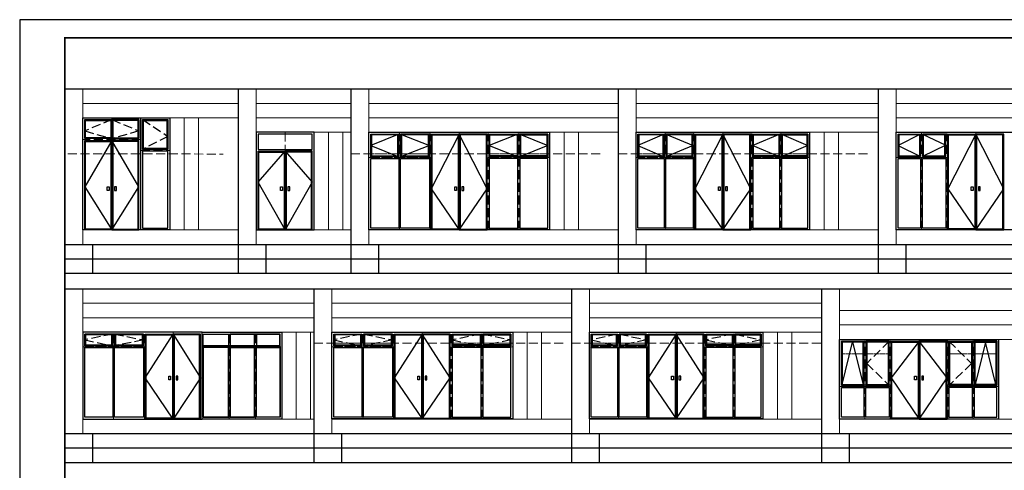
# Model space of a CAD drawing. Extents: x 447288 to 563800, y -194684 to 241749.
# Tile 57 of 91: x 459182 to 486425, y -99256 to -86794. Entities that reach past the tile are written whole.
import ezdxf

# ---------------------------------------------------------------- set-up
doc = ezdxf.new("R2010")
doc.units = 0
doc.header["$LTSCALE"] = 1000
doc.linetypes.add('__DASH', pattern=[0.35, 0.25, -0.1])
doc.linetypes.add('DASH', pattern=[0.35, 0.25, -0.1])
doc.layers.get('0').update_dxf_attribs({"lineweight": 20})
doc.layers.add('A-ASIS', color=115, linetype='DASH', lineweight=0, plot=False)
for name, color, linetype in [('A-ELEV-WIN1', 135, 'Continuous'), ('A-OVER', 7, 'Continuous'), ('PUB_TITLE', 4, 'Continuous')]:
    doc.layers.add(name, color=color, linetype=linetype)

# ---------------------------------------------------------------- blocks, each defined once
blk = doc.blocks.new('*U83')
at = {"layer": 'A-ASIS', "linetype": 'ByBlock'}
for p, q in [((500, 4600), (7124, 4600)), ((500, 4200), (7124, 4200)), ((500, 3800), (7124, 3800)), ((500, 1400), (7124, 1400))]:
    blk.add_line(p, q, dxfattribs=at)
for points in [[(500, 5000), (500, 1000)], [(5500, 3800), (5500, 1400)], [(5900, 3800), (5900, 1400)], [(6300, 3800), (6300, 1400)]]:
    blk.add_lwpolyline(points, dxfattribs=at)
at = {"layer": 'A-OVER'}
for p, q in [((0, 1000), (7124, 1000)), ((768, 1000), (768, 200)), ((0, 600), (7124, 600))]:
    blk.add_line(p, q, dxfattribs=at)
for points in [[(0, 5000), (7124, 5000)], [(0, 5000), (0, 200)], [(7124, 5000), (7124, 200)], [(0, 200), (7124, 200)]]:
    blk.add_lwpolyline(points, dxfattribs=at)
blk = doc.blocks.new('srtydrt')
at = {"layer": 'A-ASIS'}
for p, q in [((673299, 37379), (673299, 39779)), ((674099, 37379), (674099, 39779)), ((674899, 39779), (674899, 37379)), ((675699, 37379), (675699, 39779)), ((676499, 37379), (676499, 39779)), ((672499, 39379), (674099, 39379)), ((674099, 39379), (672499, 39379)), ((677299, 39379), (675699, 39379)), ((675699, 39379), (677299, 39379))]:
    blk.add_line(p, q, dxfattribs=at)
at = {"layer": 'A-ASIS', "color": 2, "linetype": '__DASH', "ltscale": 0.1}
for points in [[(672549, 39729), (673274, 39729), (673274, 39479), (672549, 39479)], [(673324, 39479), (674074, 39479), (674074, 39729), (673324, 39729)], [(675724, 39729), (676474, 39729), (676474, 39479), (675724, 39479)], [(676524, 39479), (677249, 39479), (677249, 39729), (676524, 39729)]]:
    blk.add_lwpolyline(points, close=True, dxfattribs=at)
at = {"layer": 'A-ELEV-WIN1'}
for points in [[(672499, 39779), (677299, 39779), (677299, 37379), (672499, 37379)], [(672549, 39729), (673274, 39729), (673274, 39404), (672549, 39404)], [(673249, 39704), (672574, 39704), (672574, 39429), (673249, 39429)], [(674074, 39729), (673324, 39729), (673324, 39404), (674074, 39404)], [(673349, 39429), (674049, 39429), (674049, 39704), (673349, 39704)], [(674124, 39729), (674899, 39729), (674899, 37379), (674124, 37379)], [(674149, 39704), (674874, 39704), (674874, 37404), (674149, 37404)], [(675674, 39729), (674899, 39729), (674899, 37379), (675674, 37379)], [(675649, 39704), (674924, 39704), (674924, 37404), (675649, 37404)], [(675724, 39729), (677249, 39729), (677249, 39404), (675724, 39404)], [(675724, 39729), (676474, 39729), (676474, 39404), (675724, 39404)], [(676449, 39429), (675749, 39429), (675749, 39704), (676449, 39704)], [(677249, 39729), (676524, 39729), (676524, 39404), (677249, 39404)], [(676549, 39704), (677224, 39704), (677224, 39429), (676549, 39429)], [(672549, 39354), (673274, 39354), (673274, 37429), (672549, 37429)], [(673324, 39354), (674074, 39354), (674074, 37429), (673324, 37429)], [(676474, 39354), (675724, 39354), (675724, 37429), (676474, 37429)], [(677249, 39354), (676524, 39354), (676524, 37429), (677249, 37429)], [(674774, 38566), (674824, 38566), (674824, 38466), (674774, 38466)], [(675024, 38566), (674974, 38566), (674974, 38466), (675024, 38466)]]:
    blk.add_lwpolyline(points, close=True, dxfattribs=at)
at = {"layer": 'A-ELEV-WIN1', "linetype": '__DASH'}
for points in [[(673274, 39729), (672549, 39566), (673274, 39404)], [(673324, 39729), (674074, 39566), (673324, 39404)], [(676474, 39729), (675724, 39566), (676474, 39404)], [(676524, 39729), (677249, 39566), (676524, 39404)]]:
    blk.add_lwpolyline(points, dxfattribs=at)
at = {"layer": 'A-ELEV-WIN1'}
blk.add_lwpolyline([(674899, 39729), (674124, 38516), (674899, 37379), (675674, 38516), (674899, 39729)], dxfattribs=at)
blk = doc.blocks.new('*U84')
at = {"layer": 'A-ASIS', "linetype": 'ByBlock'}
for p, q in [((500, 4600), (6920, 4600)), ((500, 4200), (6920, 4200)), ((500, 3800), (6920, 3800)), ((500, 1400), (6920, 1400))]:
    blk.add_line(p, q, dxfattribs=at)
for points in [[(500, 5000), (500, 1000)], [(5300, 3800), (5300, 1400)], [(5700, 3800), (5700, 1400)], [(6100, 3800), (6100, 1400)]]:
    blk.add_lwpolyline(points, dxfattribs=at)
at = {"layer": 'A-OVER'}
for p, q in [((0, 1000), (6920, 1000)), ((768, 1000), (768, 200)), ((0, 600), (6920, 600))]:
    blk.add_line(p, q, dxfattribs=at)
for points in [[(0, 5000), (6920, 5000)], [(0, 5000), (0, 200)], [(6920, 5000), (6920, 200)], [(0, 200), (6920, 200)]]:
    blk.add_lwpolyline(points, dxfattribs=at)
blk = doc.blocks.new('DFBDF')
at = {"layer": 'A-ASIS'}
for p, q in [((680799, 55734), (680799, 52634)), ((681599, 52634), (681599, 55734)), ((681599, 52634), (681599, 55734)), ((681599, 55134), (679999, 55134)), ((681599, 54835), (682399, 54835))]:
    blk.add_line(p, q, dxfattribs=at)
at = {"layer": 'A-ELEV-WIN1'}
for points in [[(679999, 55734), (682399, 55734), (682399, 52634), (681599, 52634), (681599, 52634), (679999, 52634), (679999, 52634), (679999, 52634)], [(680049, 55684), (681549, 55684), (681549, 55159), (680049, 55159)], [(680049, 55684), (680799, 55684), (680799, 55159), (680049, 55159)], [(680074, 55659), (680774, 55659), (680774, 55184), (680074, 55184)], [(680799, 55159), (681549, 55159), (681549, 55684), (680799, 55684)], [(680824, 55184), (681524, 55184), (681524, 55659), (680824, 55659)], [(681599, 55734), (682399, 55734), (682399, 52634), (681599, 52634)], [(681649, 55684), (682349, 55684), (682349, 54860), (681649, 54860)], [(681674, 55659), (682324, 55659), (682324, 54885), (681674, 54885)], [(680049, 55109), (680799, 55109), (680799, 52634), (680049, 52634)], [(680074, 55084), (680774, 55084), (680774, 52659), (680074, 52659)], [(681549, 55109), (680799, 55109), (680799, 52634), (681549, 52634)], [(681524, 55084), (680824, 55084), (680824, 52659), (681524, 52659)], [(682349, 54810), (681649, 54810), (681649, 52684), (682349, 52684)], [(680674, 53822), (680724, 53822), (680724, 53722), (680674, 53722)], [(680924, 53822), (680874, 53822), (680874, 53722), (680924, 53722)]]:
    blk.add_lwpolyline(points, close=True, dxfattribs=at)
at = {"layer": 'A-ELEV-WIN1', "linetype": '__DASH'}
for points in [[(680799, 55684), (680049, 55372), (680799, 55159)], [(680799, 55684), (681549, 55372), (680799, 55159)], [(681649, 55684), (682349, 55222), (681649, 54860)]]:
    blk.add_lwpolyline(points, dxfattribs=at)
at = {"layer": 'A-ELEV-WIN1'}
blk.add_lwpolyline([(680799, 55109), (680049, 53822), (680799, 52634), (681549, 53822), (680799, 55109)], dxfattribs=at)
at = {"layer": 'A-OVER'}
blk.add_lwpolyline([(679999, 55734), (682399, 55734), (682399, 52634), (682099, 52634), (682099, 52634), (680499, 52634), (680499, 52634), (679999, 52634)], close=True, dxfattribs=at)
blk = doc.blocks.new('*U89')
at = {"layer": 'A-ASIS', "linetype": 'ByBlock'}
for p, q in [((500, 5300), (4795, 5300)), ((500, 4900), (4795, 4900)), ((500, 4500), (4795, 4500)), ((500, 1400), (4795, 1400))]:
    blk.add_line(p, q, dxfattribs=at)
for points in [[(500, 5300), (500, 1000)], [(2900, 4500), (2900, 1400)], [(3300, 4500), (3300, 1400)], [(3700, 4500), (3700, 1400)]]:
    blk.add_lwpolyline(points, dxfattribs=at)
at = {"layer": 'A-OVER'}
for p, q in [((0, 1000), (4795, 1000)), ((768, 1000), (768, 200)), ((0, 600), (4795, 600))]:
    blk.add_line(p, q, dxfattribs=at)
for points in [[(0, 5300), (4795, 5300)], [(0, 5300), (0, 200)], [(4795, 5300), (4795, 200)], [(0, 200), (4795, 200)]]:
    blk.add_lwpolyline(points, dxfattribs=at)
blk = doc.blocks.new('DSFGAEW4EEEEE')
at = {"layer": 'A-ASIS'}
for p, q in [((673249, 37379), (673249, 39779)), ((674099, 37379), (674099, 39779)), ((674899, 39779), (674899, 37379)), ((675699, 37379), (675699, 39779)), ((676549, 37379), (676549, 39779)), ((672399, 39379), (674099, 39379)), ((674099, 39379), (672399, 39379)), ((677399, 39379), (675699, 39379)), ((675699, 39379), (677399, 39379))]:
    blk.add_line(p, q, dxfattribs=at)
at = {"layer": 'A-ASIS', "color": 2, "linetype": '__DASH', "ltscale": 0.1}
for points in [[(672449, 39729), (673224, 39729), (673224, 39479), (672449, 39479)], [(673274, 39479), (674074, 39479), (674074, 39729), (673274, 39729)], [(675724, 39729), (676524, 39729), (676524, 39479), (675724, 39479)], [(676574, 39479), (677349, 39479), (677349, 39729), (676574, 39729)]]:
    blk.add_lwpolyline(points, close=True, dxfattribs=at)
at = {"layer": 'A-ELEV-WIN1'}
for points in [[(672399, 39779), (677399, 39779), (677399, 37379), (672399, 37379)], [(672449, 39729), (673224, 39729), (673224, 39404), (672449, 39404)], [(673199, 39704), (672474, 39704), (672474, 39429), (673199, 39429)], [(674074, 39729), (673274, 39729), (673274, 39404), (674074, 39404)], [(673299, 39429), (674049, 39429), (674049, 39704), (673299, 39704)], [(674124, 39729), (674899, 39729), (674899, 37379), (674124, 37379)], [(674149, 39704), (674874, 39704), (674874, 37404), (674149, 37404)], [(675674, 39729), (674899, 39729), (674899, 37379), (675674, 37379)], [(675649, 39704), (674924, 39704), (674924, 37404), (675649, 37404)], [(675724, 39729), (677349, 39729), (677349, 39404), (675724, 39404)], [(675724, 39729), (676524, 39729), (676524, 39404), (675724, 39404)], [(676499, 39429), (675749, 39429), (675749, 39704), (676499, 39704)], [(677349, 39729), (676574, 39729), (676574, 39404), (677349, 39404)], [(676599, 39704), (677324, 39704), (677324, 39429), (676599, 39429)], [(672449, 39354), (673224, 39354), (673224, 37429), (672449, 37429)], [(673274, 39354), (674074, 39354), (674074, 37429), (673274, 37429)], [(676524, 39354), (675724, 39354), (675724, 37429), (676524, 37429)], [(677349, 39354), (676574, 39354), (676574, 37429), (677349, 37429)], [(674774, 38566), (674824, 38566), (674824, 38466), (674774, 38466)], [(675024, 38566), (674974, 38566), (674974, 38466), (675024, 38466)]]:
    blk.add_lwpolyline(points, close=True, dxfattribs=at)
at = {"layer": 'A-ELEV-WIN1', "linetype": '__DASH'}
for points in [[(673224, 39729), (672449, 39566), (673224, 39404)], [(673274, 39729), (674074, 39566), (673274, 39404)], [(676524, 39729), (675724, 39566), (676524, 39404)], [(676574, 39729), (677349, 39566), (676574, 39404)]]:
    blk.add_lwpolyline(points, dxfattribs=at)
at = {"layer": 'A-ELEV-WIN1'}
blk.add_lwpolyline([(674899, 39729), (674124, 38516), (674899, 37379), (675674, 38516), (674899, 39729)], dxfattribs=at)
blk = doc.blocks.new('*U85')
at = {"layer": 'A-ASIS', "linetype": 'ByBlock'}
for p, q in [((500, 4900), (3117, 4900)), ((500, 4500), (3117, 4500)), ((500, 4100), (3117, 4100)), ((500, 1400), (3117, 1400))]:
    blk.add_line(p, q, dxfattribs=at)
for points in [[(500, 5300), (500, 1000)], [(2100, 4100), (2100, 1400)], [(2500, 4100), (2500, 1400)], [(2900, 4100), (2900, 1400)]]:
    blk.add_lwpolyline(points, dxfattribs=at)
at = {"layer": 'A-OVER'}
for p, q in [((0, 1000), (3117, 1000)), ((768, 1000), (768, 200)), ((0, 600), (3117, 600))]:
    blk.add_line(p, q, dxfattribs=at)
for points in [[(0, 5300), (3117, 5300)], [(0, 5300), (0, 200)], [(3117, 5300), (3117, 200)], [(0, 200), (3117, 200)]]:
    blk.add_lwpolyline(points, dxfattribs=at)
blk = doc.blocks.new('SDFDS')
at = {"layer": 'A-ASIS'}
for p, q in [((721099, 52634), (721099, 55334)), ((721899, 55334), (721899, 52634))]:
    blk.add_line(p, q, dxfattribs=at)
at = {"layer": 'A-ELEV-WIN1'}
for points in [[(722649, 55284), (721149, 55284), (721149, 54859), (722649, 54859)], [(721149, 54809), (721899, 54809), (721899, 52634), (721149, 52634)], [(721174, 54784), (721874, 54784), (721874, 52659), (721174, 52659)], [(722649, 54809), (721899, 54809), (721899, 52634), (722649, 52634)], [(722624, 54784), (721924, 54784), (721924, 52659), (722624, 52659)], [(721774, 53822), (721824, 53822), (721824, 53722), (721774, 53722)], [(722024, 53822), (721974, 53822), (721974, 53722), (722024, 53722)]]:
    blk.add_lwpolyline(points, close=True, dxfattribs=at)
blk.add_lwpolyline([(721899, 54809), (722649, 53959), (721899, 52634), (721149, 53959), (721899, 54809)], dxfattribs=at)
blk = doc.blocks.new('*U90')
at = {"layer": 'A-ASIS', "linetype": 'ByBlock'}
for p, q in [((500, 4600), (6890, 4600)), ((500, 4200), (6890, 4200)), ((500, 3800), (6890, 3800)), ((500, 1400), (6890, 1400))]:
    blk.add_line(p, q, dxfattribs=at)
for points in [[(500, 5000), (500, 1000)], [(6000, 3800), (6000, 1400)], [(6400, 3800), (6400, 1400)], [(6800, 3800), (6800, 1400)]]:
    blk.add_lwpolyline(points, dxfattribs=at)
at = {"layer": 'A-OVER'}
for p, q in [((0, 1000), (6890, 1000)), ((768, 1000), (768, 200)), ((0, 600), (6890, 600))]:
    blk.add_line(p, q, dxfattribs=at)
for points in [[(0, 5000), (6890, 5000)], [(0, 5000), (0, 200)], [(6890, 5000), (6890, 200)], [(0, 200), (6890, 200)]]:
    blk.add_lwpolyline(points, dxfattribs=at)
blk = doc.blocks.new('dfgsrdet')
at = {"layer": 'A-ASIS'}
for p, q in [((673399, 37379), (673399, 40079)), ((674199, 37379), (674199, 40079)), ((674999, 40079), (674999, 37379)), ((675799, 37379), (675799, 40079)), ((676599, 37379), (676599, 40079)), ((672599, 39379), (674199, 39379)), ((674199, 39379), (672599, 39379)), ((677399, 39379), (675799, 39379)), ((675799, 39379), (677399, 39379))]:
    blk.add_line(p, q, dxfattribs=at)
at = {"layer": 'A-ASIS', "color": 2, "linetype": '__DASH', "ltscale": 0.1}
for points in [[(672649, 40029), (673374, 40029), (673374, 39479), (672649, 39479)], [(673424, 39479), (674174, 39479), (674174, 40029), (673424, 40029)], [(675824, 40029), (676574, 40029), (676574, 39479), (675824, 39479)], [(676624, 39479), (677349, 39479), (677349, 40029), (676624, 40029)]]:
    blk.add_lwpolyline(points, close=True, dxfattribs=at)
at = {"layer": 'A-ELEV-WIN1'}
for points in [[(672599, 40079), (677399, 40079), (677399, 37379), (672599, 37379)], [(672649, 40029), (673374, 40029), (673374, 39404), (672649, 39404)], [(673349, 40004), (672674, 40004), (672674, 39429), (673349, 39429)], [(674174, 40029), (673424, 40029), (673424, 39404), (674174, 39404)], [(673449, 39429), (674149, 39429), (674149, 40004), (673449, 40004)], [(674224, 40029), (674999, 40029), (674999, 37379), (674224, 37379)], [(674249, 40004), (674974, 40004), (674974, 37404), (674249, 37404)], [(675774, 40029), (674999, 40029), (674999, 37379), (675774, 37379)], [(675749, 40004), (675024, 40004), (675024, 37404), (675749, 37404)], [(675824, 40029), (677349, 40029), (677349, 39404), (675824, 39404)], [(675824, 40029), (676574, 40029), (676574, 39404), (675824, 39404)], [(676549, 39429), (675849, 39429), (675849, 40004), (676549, 40004)], [(677349, 40029), (676624, 40029), (676624, 39404), (677349, 39404)], [(676649, 40004), (677324, 40004), (677324, 39429), (676649, 39429)], [(672649, 39354), (673374, 39354), (673374, 37429), (672649, 37429)], [(673424, 39354), (674174, 39354), (674174, 37429), (673424, 37429)], [(676574, 39354), (675824, 39354), (675824, 37429), (676574, 37429)], [(677349, 39354), (676624, 39354), (676624, 37429), (677349, 37429)], [(674874, 38566), (674924, 38566), (674924, 38466), (674874, 38466)], [(675124, 38566), (675074, 38566), (675074, 38466), (675124, 38466)]]:
    blk.add_lwpolyline(points, close=True, dxfattribs=at)
for points in [[(673374, 40029), (672649, 39716), (673374, 39404)], [(673424, 40029), (674174, 39716), (673424, 39404)], [(674999, 40029), (674224, 38516), (674999, 37379), (675774, 38516), (674999, 40029)], [(676574, 40029), (675824, 39716), (676574, 39404)], [(676624, 40029), (677349, 39716), (676624, 39404)]]:
    blk.add_lwpolyline(points, dxfattribs=at)
blk = doc.blocks.new('*U88')
at = {"layer": 'A-ASIS', "linetype": 'ByBlock'}
for p, q in [((500, 4900), (7195, 4900)), ((500, 4500), (7195, 4500)), ((500, 4100), (7195, 4100)), ((500, 1400), (7195, 1400))]:
    blk.add_line(p, q, dxfattribs=at)
for points in [[(500, 5300), (500, 1000)], [(5300, 4100), (5300, 1400)], [(5700, 4100), (5700, 1400)], [(6100, 4100), (6100, 1400)]]:
    blk.add_lwpolyline(points, dxfattribs=at)
at = {"layer": 'A-OVER'}
for p, q in [((0, 1000), (7195, 1000)), ((768, 1000), (768, 200)), ((0, 600), (7195, 600))]:
    blk.add_line(p, q, dxfattribs=at)
for points in [[(0, 5300), (7195, 5300)], [(0, 5300), (0, 200)], [(7195, 5300), (7195, 200)], [(0, 200), (7195, 200)]]:
    blk.add_lwpolyline(points, dxfattribs=at)
blk = doc.blocks.new('FHD')
at = {"layer": 'A-ASIS'}
for p, q in [((673249, 37379), (673249, 40079)), ((674099, 37379), (674099, 40079)), ((674899, 40079), (674899, 37379)), ((675699, 37379), (675699, 40079)), ((676549, 37379), (676549, 40079)), ((672399, 39379), (674099, 39379)), ((674099, 39379), (672399, 39379)), ((677399, 39379), (675699, 39379)), ((675699, 39379), (677399, 39379))]:
    blk.add_line(p, q, dxfattribs=at)
at = {"layer": 'A-ASIS', "color": 2, "linetype": '__DASH', "ltscale": 0.1}
for points in [[(672449, 40029), (673224, 40029), (673224, 39479), (672449, 39479)], [(673274, 39479), (674074, 39479), (674074, 40029), (673274, 40029)], [(675724, 40029), (676524, 40029), (676524, 39479), (675724, 39479)], [(676574, 39479), (677349, 39479), (677349, 40029), (676574, 40029)]]:
    blk.add_lwpolyline(points, close=True, dxfattribs=at)
at = {"layer": 'A-ELEV-WIN1'}
for points in [[(672399, 40079), (677399, 40079), (677399, 37379), (672399, 37379)], [(672449, 40029), (673224, 40029), (673224, 39404), (672449, 39404)], [(673199, 40004), (672474, 40004), (672474, 39429), (673199, 39429)], [(674074, 40029), (673274, 40029), (673274, 39404), (674074, 39404)], [(673299, 39429), (674049, 39429), (674049, 40004), (673299, 40004)], [(674124, 40029), (674899, 40029), (674899, 37379), (674124, 37379)], [(674149, 40004), (674874, 40004), (674874, 37404), (674149, 37404)], [(675674, 40029), (674899, 40029), (674899, 37379), (675674, 37379)], [(675649, 40004), (674924, 40004), (674924, 37404), (675649, 37404)], [(675724, 40029), (677349, 40029), (677349, 39404), (675724, 39404)], [(675724, 40029), (676524, 40029), (676524, 39404), (675724, 39404)], [(676499, 39429), (675749, 39429), (675749, 40004), (676499, 40004)], [(677349, 40029), (676574, 40029), (676574, 39404), (677349, 39404)], [(676599, 40004), (677324, 40004), (677324, 39429), (676599, 39429)], [(672449, 39354), (673224, 39354), (673224, 37429), (672449, 37429)], [(673274, 39354), (674074, 39354), (674074, 37429), (673274, 37429)], [(676524, 39354), (675724, 39354), (675724, 37429), (676524, 37429)], [(677349, 39354), (676574, 39354), (676574, 37429), (677349, 37429)], [(674774, 38566), (674824, 38566), (674824, 38466), (674774, 38466)], [(675024, 38566), (674974, 38566), (674974, 38466), (675024, 38466)]]:
    blk.add_lwpolyline(points, close=True, dxfattribs=at)
for points in [[(673224, 40029), (672449, 39716), (673224, 39404)], [(673274, 40029), (674074, 39716), (673274, 39404)], [(674899, 40029), (674124, 38516), (674899, 37379), (675674, 38516), (674899, 40029)], [(676524, 40029), (675724, 39716), (676524, 39404)], [(676574, 40029), (677349, 39716), (676574, 39404)]]:
    blk.add_lwpolyline(points, dxfattribs=at)
blk = doc.blocks.new('*U87')
at = {"layer": 'A-ASIS', "linetype": 'ByBlock'}
for p, q in [((500, 4900), (7395, 4900)), ((500, 4500), (7395, 4500)), ((500, 4100), (7395, 4100)), ((500, 1400), (7395, 1400))]:
    blk.add_line(p, q, dxfattribs=at)
for points in [[(500, 5300), (500, 1000)], [(5500, 4100), (5500, 1400)], [(5900, 4100), (5900, 1400)], [(6300, 4100), (6300, 1400)]]:
    blk.add_lwpolyline(points, dxfattribs=at)
at = {"layer": 'A-OVER'}
for p, q in [((0, 1000), (7395, 1000)), ((768, 1000), (768, 200)), ((0, 600), (7395, 600))]:
    blk.add_line(p, q, dxfattribs=at)
for points in [[(0, 5300), (7395, 5300)], [(0, 5300), (0, 200)], [(7395, 5300), (7395, 200)], [(0, 200), (7395, 200)]]:
    blk.add_lwpolyline(points, dxfattribs=at)
blk = doc.blocks.new('*U91')
at = {"layer": 'A-ASIS', "linetype": 'ByBlock'}
for p, q in [((500, 4900), (5971, 4900)), ((500, 4500), (5971, 4500)), ((500, 4100), (5971, 4100)), ((500, 1400), (5971, 1400))]:
    blk.add_line(p, q, dxfattribs=at)
for points in [[(500, 5300), (500, 1000)], [(4900, 4100), (4900, 1400)], [(5300, 4100), (5300, 1400)], [(5700, 4100), (5700, 1400)]]:
    blk.add_lwpolyline(points, dxfattribs=at)
at = {"layer": 'A-OVER'}
for p, q in [((0, 1000), (5971, 1000)), ((768, 1000), (768, 200)), ((0, 600), (5971, 600))]:
    blk.add_line(p, q, dxfattribs=at)
for points in [[(0, 5300), (5971, 5300)], [(0, 5300), (0, 200)], [(5971, 5300), (5971, 200)], [(0, 200), (5971, 200)]]:
    blk.add_lwpolyline(points, dxfattribs=at)
blk = doc.blocks.new('*U92')
at = {"layer": 'A-ASIS', "linetype": 'ByBlock'}
for p, q in [((500, 4400), (5814, 4400)), ((500, 4000), (5814, 4000)), ((500, 3600), (5814, 3600)), ((500, 1400), (5814, 1400))]:
    blk.add_line(p, q, dxfattribs=at)
for points in [[(500, 5000), (500, 1000)], [(4900, 3600), (4900, 1400)], [(5300, 3600), (5300, 1400)], [(5700, 3600), (5700, 1400)]]:
    blk.add_lwpolyline(points, dxfattribs=at)
at = {"layer": 'A-OVER'}
for p, q in [((0, 1000), (5814, 1000)), ((768, 1000), (768, 200)), ((0, 600), (5814, 600))]:
    blk.add_line(p, q, dxfattribs=at)
for points in [[(0, 5000), (5814, 5000)], [(0, 5000), (0, 200)], [(5814, 5000), (5814, 200)], [(0, 200), (5814, 200)]]:
    blk.add_lwpolyline(points, dxfattribs=at)

msp = doc.modelspace()

# ---------------------------------------------------------------- linework, layer by layer
at = {"layer": 'A-ASIS'}
for p, q in [((484134.3, -92605.9), (484134.3, -89905.9)), ((484834.3, -92605.9), (484834.3, -89905.9)), ((485634.3, -89905.9), (485634.3, -92605.9)), ((460510.9, -90507.5), (464810.8, -90508.5)), ((468343.9, -90508), (475318.9, -90508)), ((475739.1, -90508), (482714.1, -90508)), ((483434.3, -90608), (484834.3, -90605.9)), ((484834.3, -90605.9), (483434.3, -90608)), ((461782.2, -97837.5), (461782.2, -95437.5)), ((462632.2, -97837.5), (462632.2, -95437.5)), ((463432.2, -95437.5), (463432.2, -97837.5)), ((464232.2, -97837.5), (464232.2, -95437.5)), ((464982.4, -97837.5), (464982.4, -95437.5)), ((465707.2, -97837.5), (465707.2, -95437.5)), ((462632.2, -95837.5), (460932.2, -95837.5)), ((460932.2, -95837.5), (462632.2, -95837.5)), ((466407.2, -95837.6), (464232.2, -95837.5)), ((464232.2, -95837.5), (466407.2, -95837.6)), ((467322.6, -95737.5), (474297.6, -95737.5)), ((474446.7, -95737.5), (481421.7, -95737.5)), ((482567.1, -97837.6), (482567.1, -95637.6)), ((483267.2, -97837.6), (483267.2, -95637.6)), ((484067.2, -95637.6), (484067.2, -97837.6)), ((484867.2, -97837.6), (484867.2, -95637.6)), ((485567.1, -97837.7), (485567.1, -95637.7)), ((481867.1, -96937.6), (483267.2, -96937.5)), ((483267.2, -96937.5), (481867.1, -96937.6)), ((486267.1, -96937.8), (484867.2, -96937.5)), ((484867.2, -96937.5), (486267.1, -96937.8))]:
    msp.add_line(p, q, dxfattribs=at)
at = {"layer": 'A-ASIS', "color": 2, "linetype": '__DASH', "ltscale": 0.1}
for points in [[(482542.1, -96037.5), (481917.1, -96037.6), (481917.1, -95687.6), (482542.1, -95687.6)], [(485592.3, -96037.5), (486217.3, -96037.6), (486217.3, -95687.6), (485592.3, -95687.6)]]:
    msp.add_lwpolyline(points, close=True, dxfattribs=at)
at = {"layer": 'A-ASIS', "color": 3, "linetype": '__DASH', "ltscale": 0.1}
for points in [[(483242.2, -95687.5), (482592.1, -95687.6), (482592.1, -96037.6), (483242.2, -96037.5)], [(484892.2, -95687.5), (485542.3, -95687.6), (485542.3, -96037.6), (484892.2, -96037.5)]]:
    msp.add_lwpolyline(points, close=True, dxfattribs=at)
at = {"layer": 'A-ELEV-WIN1'}
for points in [[(467327.4, -89908), (465727.4, -89908), (465727.4, -92608), (465727.4, -92608), (465727.4, -92608), (466827.4, -92608), (466827.4, -92608), (467327.4, -92608)], [(483434.3, -89908), (487834.3, -89905.9), (487834.3, -92605.9), (483434.3, -92608)], [(483484.3, -89958), (484109.3, -89955.9), (484109.3, -90580.9), (483484.3, -90583)], [(484084.3, -89980.9), (483509.3, -89983), (483509.3, -90558), (484084.3, -90555.9)], [(484809.3, -89955.9), (484159.3, -89955.9), (484159.3, -90580.9), (484809.3, -90580.9)], [(484184.3, -90555.9), (484784.3, -90555.9), (484784.3, -89980.9), (484184.3, -89980.9)], [(484859.3, -89955.9), (485634.3, -89955.9), (485634.3, -92605.9), (484859.3, -92605.9)], [(484884.3, -89980.9), (485609.3, -89980.9), (485609.3, -92580.9), (484884.3, -92580.9)], [(486409.3, -89955.9), (485634.3, -89955.9), (485634.3, -92605.9), (486409.3, -92605.9)], [(486384.3, -89980.9), (485659.3, -89980.9), (485659.3, -92580.9), (486384.3, -92580.9)], [(483484.3, -90633), (484109.3, -90630.9), (484109.3, -92555.9), (483484.3, -92558)], [(484159.3, -90630.9), (484809.3, -90630.9), (484809.3, -92555.9), (484159.3, -92555.9)], [(485509.3, -91418.4), (485559.3, -91418.4), (485559.3, -91518.4), (485509.3, -91518.4)], [(485759.3, -91418.4), (485709.3, -91418.4), (485709.3, -91518.4), (485759.3, -91518.4)], [(464232, -95437.5), (460932.2, -95437.5), (460932.2, -97837.5), (464232, -97837.5)], [(462607.2, -95487.5), (460982.2, -95487.5), (460982.2, -95812.5), (462607.2, -95812.5)], [(460982.2, -95487.5), (461757.2, -95487.5), (461757.2, -95812.5), (460982.2, -95812.5)], [(461732.2, -95512.5), (461007.2, -95512.5), (461007.2, -95787.5), (461732.2, -95787.5)], [(462607.2, -95487.5), (461807.2, -95487.5), (461807.2, -95812.5), (462607.2, -95812.5)], [(461832.2, -95787.5), (462582.2, -95787.5), (462582.2, -95512.5), (461832.2, -95512.5)], [(462657.2, -95487.5), (463432.2, -95487.5), (463432.2, -97837.5), (462657.2, -97837.5)], [(462682.2, -95512.5), (463407.2, -95512.5), (463407.2, -97812.5), (462682.2, -97812.5)], [(464182, -95487.5), (463432.2, -95487.5), (463432.2, -97837.5), (464182, -97837.5)], [(464157, -95512.5), (463457.2, -95512.5), (463457.2, -97812.5), (464157, -97812.5)], [(464232, -95437.5), (466432.2, -95437.5), (466432.2, -97837.5), (464232, -97837.5)], [(464257.2, -95487.5), (466382.2, -95487.6), (466382.2, -95812.6), (464257.2, -95812.5)], [(464257.2, -95487.5), (466382.2, -95487.5), (466382.2, -97787.5), (464257.2, -97787.5)], [(464257.2, -95487.5), (464957.4, -95487.5), (464957.4, -95812.5), (464257.2, -95812.5)], [(464257.2, -95487.5), (464957.4, -95487.5), (464957.4, -95812.5), (464257.2, -95812.5)], [(466382.2, -95487.6), (465007.4, -95487.5), (465007.4, -95812.5), (466382.2, -95812.6)], [(465682.2, -95487.5), (465007.4, -95487.5), (465007.4, -95812.5), (465682.2, -95812.5)], [(466385.8, -95487.5), (465732.2, -95487.5), (465732.2, -95812.5), (466385.8, -95812.5)], [(460982.2, -95862.5), (461757.2, -95862.5), (461757.2, -97787.5), (460982.2, -97787.5)], [(461807.2, -95862.5), (462607.2, -95862.5), (462607.2, -97787.5), (461807.2, -97787.5)], [(464957.4, -95862.5), (464257.2, -95862.5), (464257.2, -97787.5), (464957.4, -97787.5)], [(464957.4, -95862.5), (464257.2, -95862.5), (464257.2, -97787.5), (464957.4, -97787.5)], [(465682.2, -95862.5), (465007.4, -95862.5), (465007.4, -97787.5), (465682.2, -97787.5)], [(465007.4, -95862.5), (465682.2, -95862.5), (465682.2, -97787.5), (465007.4, -97787.5)], [(465007.4, -95862.5), (465682.2, -95862.5), (465682.2, -97787.5), (465007.4, -97787.5)], [(465732.2, -95862.5), (466385.8, -95862.5), (466385.8, -97787.5), (465732.2, -97787.5)], [(465732.2, -95862.5), (466385.8, -95862.5), (466385.8, -97787.5), (465732.2, -97787.5)], [(481867.1, -95637.5), (486267.1, -95637.7), (486267.1, -97837.7), (481867.1, -97837.5)], [(481917.1, -95687.5), (482542.1, -95687.6), (482542.1, -96912.7), (481917.1, -96912.6)], [(482517.1, -95712.6), (481942.1, -95712.5), (481942.1, -96887.6), (482517.1, -96887.7)], [(483242.2, -95687.6), (482592.1, -95687.6), (482592.1, -96912.7), (483242.2, -96912.7)], [(482617.1, -96887.7), (483217.2, -96887.7), (483217.2, -95712.6), (482617.1, -95712.6)], [(483292.2, -95687.6), (484067.2, -95687.6), (484067.2, -97837.6), (483292.2, -97837.6)], [(483317.2, -95712.6), (484042.2, -95712.6), (484042.2, -97812.6), (483317.2, -97812.6)], [(484842.2, -95687.6), (484067.2, -95687.6), (484067.2, -97837.6), (484842.2, -97837.6)], [(484817.2, -95712.6), (484092.2, -95712.6), (484092.2, -97812.6), (484817.2, -97812.6)], [(484892.2, -95687.6), (486217.1, -95687.7), (486217.1, -96912.8), (484892.2, -96912.7)], [(484892.2, -95687.6), (485542.1, -95687.7), (485542.1, -96912.8), (484892.2, -96912.7)], [(485517.1, -96887.8), (484917.2, -96887.7), (484917.2, -95712.6), (485517.1, -95712.7)], [(486217.1, -95687.7), (485592.1, -95687.7), (485592.1, -96912.8), (486217.1, -96912.8)], [(485617.1, -95712.7), (486192.1, -95712.7), (486192.1, -96887.8), (485617.1, -96887.8)], [(463307.2, -96650), (463357.2, -96650), (463357.2, -96750), (463307.2, -96750)], [(463557.2, -96650), (463507.2, -96650), (463507.2, -96750), (463557.2, -96750)], [(483942.2, -96650.1), (483992.2, -96650.1), (483992.2, -96750.1), (483942.2, -96750.1)], [(484192.2, -96650.1), (484142.2, -96650.1), (484142.2, -96750.1), (484192.2, -96750.1)], [(481917.1, -96962.6), (482542.1, -96962.7), (482542.1, -97787.6), (481917.1, -97787.5)], [(482592.1, -96962.7), (483242.2, -96962.7), (483242.2, -97787.6), (482592.1, -97787.6)], [(485542.1, -96962.8), (484892.2, -96962.7), (484892.2, -97787.6), (485542.1, -97787.7)], [(486217.1, -96962.8), (485592.1, -96962.8), (485592.1, -97787.7), (486217.1, -97787.7)]]:
    msp.add_lwpolyline(points, close=True, dxfattribs=at)
for points in [[(484109.3, -89955.9), (483484.3, -90270.5), (484109.3, -90580.9)], [(484159.3, -89955.9), (484809.3, -90268.4), (484159.3, -90580.9)], [(485634.3, -89955.9), (484859.3, -91468.4), (485634.3, -92605.9), (486409.3, -91468.4), (485634.3, -89955.9)], [(463432.2, -95487.5), (464182, -96700), (463432.2, -97837.5), (462657.2, -96700), (463432.2, -95487.5)], [(481942.1, -96887.6), (482229.6, -95712.6), (482517.1, -96887.3)], [(484067.2, -95687.6), (483292.2, -96700.1), (484067.2, -97837.6), (484842.2, -96700.1), (484067.2, -95687.6)], [(486192.3, -96887.6), (485904.8, -95712.6), (485617.3, -96887.3)]]:
    msp.add_lwpolyline(points, dxfattribs=at)
at = {"layer": 'A-ELEV-WIN1', "linetype": '__DASH'}
for points in [[(461757.2, -95487.5), (460982.2, -95650), (461757.2, -95812.5)], [(461807.2, -95487.5), (462607.2, -95650), (461807.2, -95812.5)], [(483242.2, -95687.6), (482617.2, -96300.1), (483242.2, -96912.7)], [(484892.2, -95687.6), (485517.2, -96300.1), (484892.2, -96912.7)]]:
    msp.add_lwpolyline(points, dxfattribs=at)
at = {"layer": 'PUB_TITLE'}
msp.add_lwpolyline([(459182.2, -116494), (501232.2, -116494), (501232.2, -86794), (459182.2, -86794)], close=True, dxfattribs=at)
at = {"layer": 'PUB_TITLE', "const_width": 50}
msp.add_lwpolyline([(460432.2, -115994), (500732.2, -115994), (500732.2, -87294), (460432.2, -87294)], close=True, dxfattribs=at)

# ---------------------------------------------------------------- block references
for name, p in [('*U89', (460432.2, -94008)), ('*U85', (465227.4, -94008)), ('*U87', (468343.9, -94008)), ('*U88', (475739.1, -94008)), ('*U91', (482934.3, -94008)), ('*U90', (460432.2, -99237.5)), ('*U83', (467322.6, -99237.5)), ('*U84', (474446.7, -99237.5)), ('*U92', (481367.1, -99237.5))]:
    msp.add_blockref(name, p)
at = {"layer": 'A-OVER'}
for name, p in [('DFBDF', (-219067, -145242.2)), ('SDFDS', (-255371.4, -145242.2)), ('FHD', (-203555.3, -129986.7)), ('dfgsrdet', (-196360.1, -129986.7)), ('DSFGAEW4EEEEE', (-204576.6, -135216.2)), ('srtydrt', (-197552.5, -135216.2))]:
    msp.add_blockref(name, p, dxfattribs=at)

doc.saveas('drawing.dxf')
